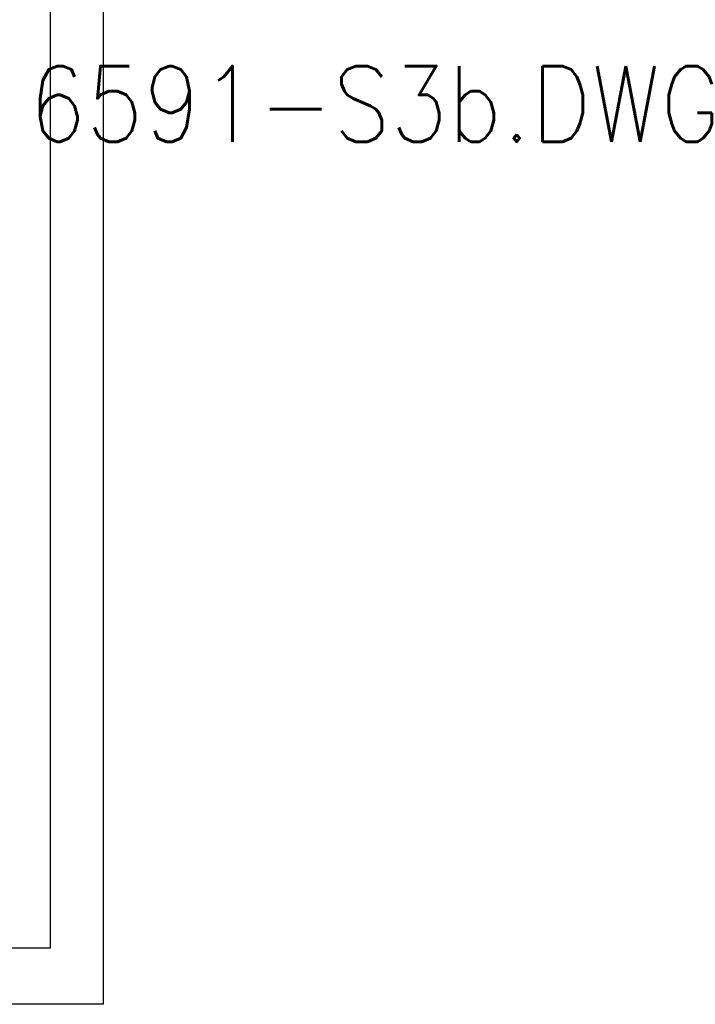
# Model space of a CAD drawing. Extents: x -23 to 2859, y -15 to 3983.
# Tile 23 of 50: x 18 to 29, y -15 to 2. Entities that reach past the tile are written whole.
import ezdxf

# ---------------------------------------------------------------- set-up
doc = ezdxf.new("R2010")
doc.units = 0
doc.header["$LTSCALE"] = 25.4
doc.header["$MEASUREMENT"] = 0
doc.layers.add('PAN_TS', color=7, linetype='CONTINUOUS')
doc.layers.add('POINTS', color=1, linetype='CONTINUOUS')
doc.styles.add('TXT_SHX', font='txt.shx')

msp = doc.modelspace()

# ---------------------------------------------------------------- linework, layer by layer
at = {"layer": 'PAN_TS', "color": 7, "linetype": 'CONTINUOUS'}
for p, q in [((19.246, -14.593), (19.246, 15.407)), ((18.371, -13.661), (18.371, 14.339)), ((-21.867, -13.661), (18.371, -13.661)), ((19.246, -14.593), (-22.754, -14.593))]:
    msp.add_line(p, q, dxfattribs=at)

# ---------------------------------------------------------------- texts
at = {"layer": 'POINTS', "color": 253, "linetype": 'CONTINUOUS', "style": 'TXT_SHX', "width": 0.95}
msp.add_text('6591-S3b.DWG', height=1.24999, dxfattribs=at).set_placement((17.996, -0.366))
msp.add_text('6591-S3b.DWG', height=1.24999, dxfattribs=at).set_placement((17.996, -0.366))

doc.saveas('drawing.dxf')
